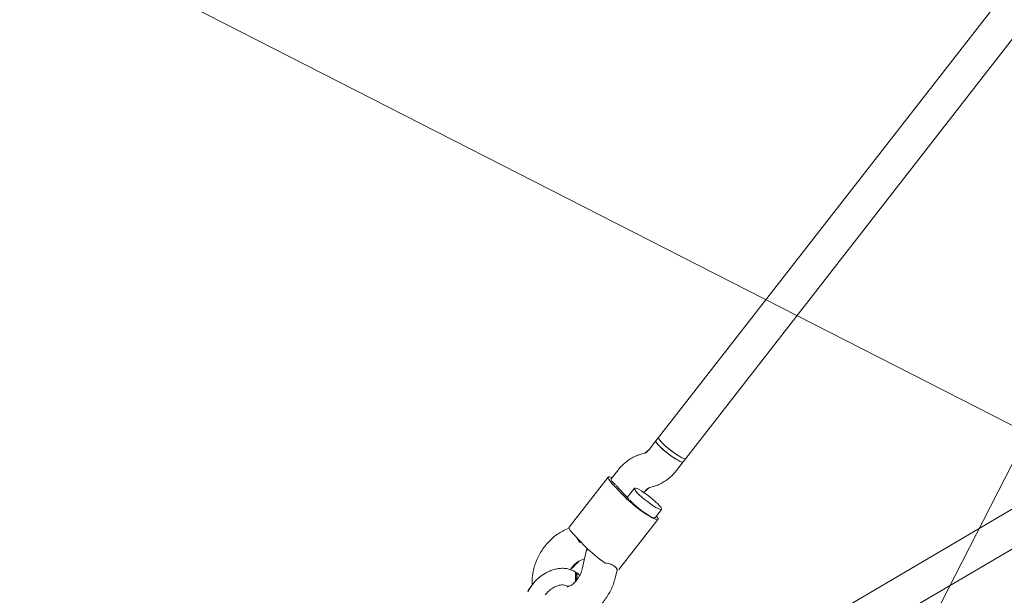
# Model space of a CAD drawing. Extents: x 5459245 to 5462690, y 5971016 to 5972523.
# Tile 83 of 136: x 5462450.84 to 5462451.299, y 5972212.424 to 5972212.692. Entities that reach past the tile are written whole.
import ezdxf

# ---------------------------------------------------------------- set-up
doc = ezdxf.new("R2010")
doc.units = 0
doc.layers.add('A_MAŁA ARCHITEKTURA', color=195, linetype='CONTINUOUS', lineweight=9)

# ---------------------------------------------------------------- blocks, each defined once
blk = doc.blocks.new('A$C43995eb0')
at = {"layer": 'A_MAŁA ARCHITEKTURA', "linetype": 'Continuous'}
for p, q in [((3233.01, -992.67), (2841.27, -743.46)), ((2834.96, -758.41), (3224.42, -1006.17)), ((3175.09, -1090.27), (2927.99, -1043.07)), ((2921.23, -1058.07), (3172.08, -1105.99)), ((3177.03, -1090.64), (3175.09, -1090.27)), ((3181.91, -1091.58), (3177.03, -1090.64)), ((3206.12, -1090.46), (3201.27, -1089.53)), ((3235.33, -1094.42), (3206.21, -1088.86)), ((3239.07, -1094.3), (3235.76, -1095.13)), ((3194.6, -1099), (3193.89, -1098.17)), ((3198.06, -1100.4), (3197.42, -1100.28)), ((3172.08, -1105.99), (3174.03, -1106.36)), ((3198.26, -1105.25), (3203.61, -1106.27)), ((3201.06, -1113.46), (3203.92, -1105.4)), ((3174.03, -1106.36), (3178.91, -1107.29)), ((3181.73, -1108.57), (3182.44, -1109.4)), ((3200.98, -1115.61), (3203.84, -1107.55)), ((3233.98, -1112.07), (3242.96, -1109.82)), ((3232.96, -1113.12), (3230.1, -1121.18)), ((3233.35, -1111.95), (3233.97, -1112.07)), ((3240.12, -1112.63), (3238.16, -1111.02)), ((3245.45, -1112.43), (3245.56, -1111.88)), ((3245.56, -1111.88), (3245.5, -1112.43)), ((3253.17, -1112.79), (3253.24, -1112.39)), ((3194.42, -1115.99), (3199.3, -1116.93)), ((3199.22, -1118.53), (3228.34, -1124.09)), ((3228.7, -1123.95), (3230.01, -1125.02))]:
    blk.add_line(p, q, dxfattribs=at)
at = {"layer": 'A_MAŁA ARCHITEKTURA'}
for p, q in [((3092.12, -1481.29), (3092.12, -953.62)), ((3092.12, -953.62), (3692.12, -953.62))]:
    blk.add_line(p, q, dxfattribs=at)
at = {"layer": 'A_MAŁA ARCHITEKTURA', "linetype": 'Continuous', "flags": 128}
for points in [[(3175.09, -1090.27), (3175.31, -1090.51), (3175.45, -1091.09), (3175.51, -1092.01), (3175.47, -1093.22), (3175.35, -1094.65), (3175.14, -1096.25), (3174.86, -1097.93), (3174.53, -1099.63), (3174.14, -1101.25), (3173.74, -1102.73), (3173.32, -1103.99), (3172.92, -1104.98), (3172.55, -1105.65), (3172.22, -1105.97), (3172.09, -1105.99)], [(3173.36, -1103.87), (3173.78, -1102.58), (3174.18, -1101.08), (3174.56, -1099.45), (3174.9, -1097.75), (3175.17, -1096.07), (3175.36, -1094.49), (3175.48, -1093.07), (3175.5, -1091.9), (3175.44, -1091.01), (3175.29, -1090.46), (3175.09, -1090.27)], [(3177.03, -1090.64), (3177.13, -1090.69), (3177.32, -1091.07), (3177.43, -1091.79), (3177.45, -1092.82), (3177.38, -1094.13), (3177.22, -1095.63), (3176.98, -1097.27), (3176.68, -1098.97), (3176.32, -1100.65), (3175.93, -1102.22), (3175.51, -1103.62), (3175.1, -1104.79), (3174.71, -1105.65), (3174.36, -1106.19), (3174.06, -1106.36), (3174.03, -1106.36)], [(3175.31, -1104.24), (3175.72, -1102.95), (3176.13, -1101.45), (3176.51, -1099.82), (3176.84, -1098.12), (3177.11, -1096.44), (3177.31, -1094.86), (3177.42, -1093.45), (3177.45, -1092.27), (3177.38, -1091.39), (3177.23, -1090.83), (3177.03, -1090.64)], [(3199.54, -1103.13), (3199.96, -1101.84), (3200.36, -1100.34), (3200.74, -1098.71), (3201.07, -1097.01), (3201.35, -1095.33), (3201.54, -1093.75), (3201.66, -1092.34), (3201.68, -1091.16), (3201.62, -1090.28), (3201.47, -1089.72), (3201.24, -1089.53), (3200.94, -1089.71), (3200.58, -1090.24), (3200.19, -1091.11), (3199.78, -1092.27), (3199.37, -1093.67), (3198.97, -1095.25), (3198.61, -1096.92), (3198.31, -1098.62), (3198.07, -1100.26), (3197.92, -1101.77), (3197.85, -1103.07), (3197.87, -1104.11), (3197.98, -1104.83), (3198.17, -1105.2), (3198.43, -1105.21), (3198.76, -1104.86), (3199.14, -1104.15), (3199.54, -1103.13)], [(3203.84, -1107.55), (3204.32, -1106.06), (3204.8, -1104.35), (3205.26, -1102.48), (3205.68, -1100.52), (3206.05, -1098.52), (3206.35, -1096.57), (3206.58, -1094.72), (3206.72, -1093.03), (3206.78, -1091.58), (3206.75, -1090.4), (3206.62, -1089.53), (3206.42, -1089.01), (3206.13, -1088.86), (3205.78, -1089.07), (3205.37, -1089.64), (3205.05, -1090.26)], [(3204.16, -1104.68), (3204.56, -1103.57), (3204.97, -1102.22), (3205.36, -1100.7), (3205.71, -1099.07), (3206.02, -1097.41), (3206.26, -1095.78), (3206.44, -1094.27), (3206.53, -1092.95), (3206.53, -1091.86), (3206.45, -1091.06), (3206.28, -1090.59), (3206.12, -1090.46)], [(3172.08, -1105.99), (3172.25, -1105.95), (3172.58, -1105.59), (3172.96, -1104.89), (3173.36, -1103.87)], [(3174.03, -1106.36), (3174.2, -1106.32), (3174.53, -1105.96), (3174.9, -1105.26), (3175.31, -1104.24)], [(3200.82, -1114.09), (3200.42, -1115.25), (3200.03, -1116.13), (3199.68, -1116.7), (3199.38, -1116.93), (3199.3, -1116.93)], [(3198.66, -1116.8), (3198.68, -1116.99), (3198.8, -1117.86), (3199, -1118.38), (3199.29, -1118.53), (3199.64, -1118.32), (3200.05, -1117.75), (3200.5, -1116.84), (3200.98, -1115.61)], [(3230.1, -1121.18), (3229.73, -1122.15), (3229.37, -1122.94), (3229.04, -1123.53), (3228.73, -1123.92), (3228.46, -1124.09), (3228.34, -1124.09)]]:
    blk.add_lwpolyline(points, dxfattribs=at)
at = {"layer": 'A_MAŁA ARCHITEKTURA', "linetype": 'Continuous'}
for centre, radius, start, end in [((3234.94, -1095.16), 0.833, 356.115, 62.4366), ((3182.7, -1097.89), 22.51, 340.5159, 342.4399), ((3175.01, -1094.05), 61.01, 341.7897, 352.694), ((3186.29, -1108.24), 15.67, 338.0893, 340.5396)]:
    blk.add_arc(centre, radius, start, end, dxfattribs=at)
for centre, major_axis, ratio, start_param, end_param in [((3229.93, -1114.63), (3.48, 7.45), 0.353826, 4.306859, 5.223081), ((3233.74, -1103.88), (-0.23, 8.19), 0.065641, 2.596202, 3.156068)]:
    blk.add_ellipse(centre, major_axis=major_axis, ratio=ratio, start_param=start_param, end_param=end_param, dxfattribs=at)
for points, knots in [([(3193.89, -1098.17), (3193.55, -1097.79), (3192.7, -1096.85), (3191.14, -1095.52), (3189.19, -1094.22), (3187.06, -1093.13), (3184.79, -1092.27), (3183.04, -1091.8), (3182.08, -1091.61), (3181.91, -1091.58)], [0, 0, 0, 0, 0.114749, 0.281467, 0.450444, 0.622342, 0.796229, 0.963933, 1, 1, 1, 1]), ([(3235.52, -1101.81), (3235.29, -1101.01), (3234.82, -1099.41), (3234.78, -1097.32), (3235.06, -1095.88), (3235.56, -1095.41), (3235.77, -1095.22)], [0, 0, 0, 0, 0.266006, 0.531719, 0.802227, 1, 1, 1, 1]), ([(3268.73, -1116.81), (3268.88, -1116.28), (3269.22, -1115.03), (3269.46, -1113.01), (3269.42, -1110.8), (3269.06, -1108.63), (3268.41, -1106.53), (3267.46, -1104.52), (3266.25, -1102.62), (3264.76, -1100.84), (3263.03, -1099.2), (3261.05, -1097.73), (3258.86, -1096.44), (3256.49, -1095.37), (3253.97, -1094.52), (3251.34, -1093.9), (3248.65, -1093.53), (3245.91, -1093.42), (3243.18, -1093.55), (3240.89, -1093.88), (3239.55, -1094.19), (3239.07, -1094.3)], [0, 0, 0, 0, 0.038869, 0.090998, 0.142589, 0.193816, 0.244998, 0.296516, 0.34871, 0.401842, 0.456045, 0.511298, 0.56743, 0.624181, 0.681294, 0.738558, 0.7959, 0.853334, 0.910922, 0.968714, 1, 1, 1, 1]), ([(3197.42, -1100.28), (3197.25, -1100.24), (3196.73, -1100.13), (3195.95, -1099.87), (3195.22, -1099.51), (3194.75, -1099.16), (3194.65, -1099.06), (3194.6, -1099)], [0, 0, 0, 0, 0.1053367, 0.3261999, 0.54674, 0.7695836, 1, 1, 1, 1]), ([(3178.91, -1107.29), (3179.08, -1107.33), (3179.6, -1107.44), (3180.39, -1107.7), (3181.11, -1108.06), (3181.59, -1108.41), (3181.68, -1108.51), (3181.73, -1108.57)], [0, 0, 0, 0, 0.105337, 0.3262, 0.54674, 0.769584, 1, 1, 1, 1]), ([(3182.44, -1109.4), (3182.79, -1109.78), (3183.63, -1110.72), (3185.2, -1112.05), (3187.14, -1113.35), (3189.28, -1114.44), (3191.55, -1115.3), (3193.29, -1115.77), (3194.25, -1115.96), (3194.42, -1115.99)], [0, 0, 0, 0, 0.114749, 0.281467, 0.450444, 0.622342, 0.796229, 0.963933, 1, 1, 1, 1]), ([(3242.96, -1109.82), (3243.17, -1109.77), (3243.81, -1109.62), (3244.99, -1109.47), (3246.47, -1109.44), (3247.96, -1109.57), (3249.37, -1109.86), (3250.64, -1110.28), (3251.71, -1110.78), (3252.52, -1111.31), (3253.07, -1111.81), (3253.37, -1112.17), (3253.45, -1112.35), (3253.44, -1112.33), (3253.44, -1112.33)], [0, 0, 0, 0, 0.04376, 0.134008, 0.225034, 0.316493, 0.407719, 0.498113, 0.587476, 0.676125, 0.765208, 0.856271, 0.952585, 1, 1, 1, 1]), ([(3246.04, -1109.47), (3245.88, -1109.94), (3245.56, -1110.89), (3245.5, -1111.92), (3245.47, -1112.43)], [0, 0, 0, 0, 0.49623, 1, 1, 1, 1]), ([(3245.56, -1111.88), (3245.7, -1111.6), (3245.99, -1111.03), (3246.92, -1110.37), (3248.07, -1109.99), (3248.98, -1109.84), (3249.43, -1109.91), (3249.45, -1109.92)], [0, 0, 0, 0, 0.246795, 0.49359, 0.740374, 0.98713, 1, 1, 1, 1]), ([(3249.56, -1109.95), (3249.34, -1109.93), (3248.68, -1109.87), (3247.61, -1110.09), (3246.54, -1110.59), (3245.85, -1111.24), (3245.64, -1111.7), (3245.56, -1111.88)], [0, 0, 0, 0, 0.124846, 0.36616, 0.607513, 0.8489, 1, 1, 1, 1]), ([(3245.6, -1114.55), (3245.36, -1114.53), (3244.63, -1114.48), (3243.46, -1114.22), (3242.19, -1113.82), (3241.12, -1113.31), (3240.47, -1112.9), (3240.19, -1112.68), (3240.12, -1112.63)], [0, 0, 0, 0, 0.101249, 0.312209, 0.52128, 0.727966, 0.932947, 1, 1, 1, 1]), ([(3245.48, -1112.43), (3245.47, -1113.06), (3245.46, -1114.33), (3245.91, -1116.14), (3246.53, -1117.68), (3247.18, -1118.89), (3247.8, -1119.82), (3248.43, -1120.64), (3249.31, -1121.66), (3250.73, -1123.02), (3252.98, -1124.64), (3256.08, -1126.26), (3258.54, -1126.88), (3259.85, -1127.21)], [0, 0, 0, 0, 0.094083, 0.18982, 0.268677, 0.329007, 0.379612, 0.421154, 0.47125, 0.562184, 0.680927, 0.82972, 1, 1, 1, 1]), ([(3252.78, -1111.57), (3252.91, -1111.76), (3253.17, -1112.13), (3253.14, -1112.55), (3253.12, -1112.76)], [0, 0, 0, 0, 0.48538, 1, 1, 1, 1]), ([(3253.15, -1112.76), (3253.16, -1112.74), (3253.25, -1112.42), (3253.13, -1111.99), (3252.86, -1111.66), (3252.8, -1111.59)], [0, 0, 0, 0, 0.057043, 0.804266, 1, 1, 1, 1]), ([(3261.4, -1119.64), (3260.72, -1119.48), (3259.43, -1119.18), (3257.32, -1118.23), (3255.66, -1117.07), (3254.47, -1115.87), (3253.74, -1114.85), (3253.23, -1113.73), (3253.19, -1113.07), (3253.17, -1112.73)], [0, 0, 0, 0, 0.146507, 0.279332, 0.483577, 0.583781, 0.706949, 0.847925, 1, 1, 1, 1]), ([(3230.01, -1125.02), (3230.42, -1125.34), (3231.48, -1126.17), (3233.38, -1127.34), (3235.71, -1128.47), (3238.2, -1129.38), (3240.81, -1130.05), (3243.49, -1130.48), (3246.22, -1130.66), (3248.95, -1130.58), (3251.66, -1130.25), (3254.32, -1129.67), (3256.86, -1128.81), (3258.78, -1128), (3259.77, -1127.39), (3260.02, -1127.23)], [0, 0, 0, 0, 0.050908, 0.132865, 0.215332, 0.298416, 0.38178, 0.465268, 0.548878, 0.632686, 0.716774, 0.801239, 0.886145, 0.971454, 1, 1, 1, 1]), ([(3259.85, -1127.21), (3260.89, -1127.38), (3262.98, -1127.71), (3265, -1127.58), (3266.01, -1127.51)], [0, 0, 0, 0, 0.4983482, 1, 1, 1, 1])]:
    blk.add_open_spline(points, degree=3, knots=knots, dxfattribs=at)

msp = doc.modelspace()

# ---------------------------------------------------------------- block references
at = {"layer": 'A_MAŁA ARCHITEKTURA', "xscale": 0.001, "yscale": 0.001, "zscale": 0.001, "rotation": 242.9301705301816}
msp.add_blockref('A$C43995eb0', (5462453.5658, 5972214.81866), dxfattribs=at)

doc.saveas('drawing.dxf')
